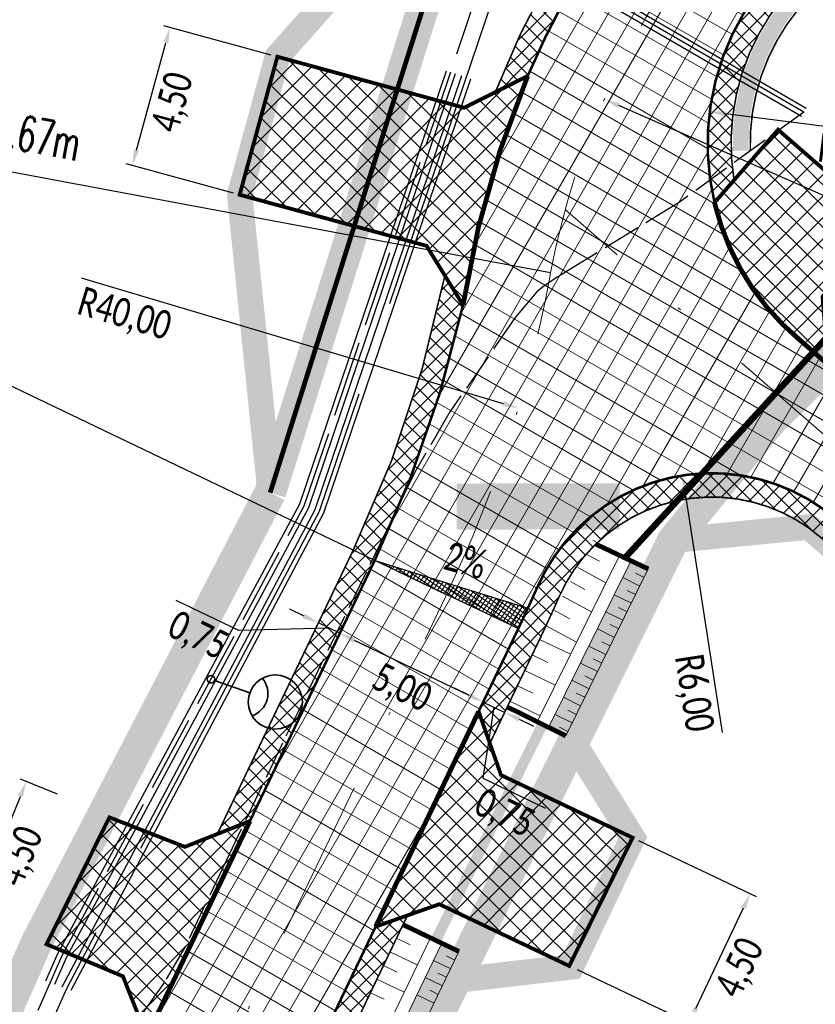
# Model space of a CAD drawing. Header units: metres. Extents: x 7443078 to 7443628, y 5636807 to 5637202.
# Tile 23 of 25: x 7443403 to 7443429, y 5637086 to 5637117. Entities that reach past the tile are written whole.
import ezdxf

# ---------------------------------------------------------------- set-up
doc = ezdxf.new("R2010")
doc.units = ezdxf.units.M
for name, pattern in [('1', [0]), ('1_OTWM', [1, 0.5, -0.5]), ('4', [2.5, 1.5, -1]), ('ACAD_ISO02W100', [15, 12, -3]), ('ACAD_ISO12W100', [21, 12, -3, 0, -3, 0, -3]), ('AUSGEZOGEN', [0]), ('BUW', [1.5, 1, -0.5]), ('CENTER2', [1.125, 0.75, -0.125, 0.125, -0.125]), ('DASHED2', [0.375, 0.25, -0.125]), ('Os drogi', [25.4, 12.7, -6.35, 0, -6.35])]:
    doc.linetypes.add(name, pattern=pattern)
doc.layers.get('Defpoints').update_dxf_attribs({"true_color": 0x999999})
for name, color, linetype in [('_kan_deszcz', 32, 'Continuous'), ('_LINIA PODZIAŁOWA', 5, 'Continuous'), ('H_zjazdy', 21, 'Continuous'), ('K_kraweżnika_najazdowy', 7, 'Continuous'), ('K_krawędź pobocza', 7, 'Continuous'), ('K_pkt charakter', 7, 'Continuous'), ('K_pobocze', 32, 'Continuous'), ('K_Przepust', 162, 'Continuous'), ('K_rama zjazdu', 7, 'Continuous'), ('K_rów', 7, 'Continuous'), ('K_Skarpa', 7, 'Continuous'), ('K_spadki poprzeczne', 175, 'Continuous'), ('K_wymiar', 7, 'Continuous')]:
    doc.layers.add(name, color=color, linetype=linetype)
for name, color, linetype, lineweight in [('ELEKTRYKA', 1, '4', 30), ('K_usuń', 1, 'Continuous', 70), ('Kolizja_demontaze', 30, 'ACAD_ISO02W100', 30), ('Proj_EN_trasa', 1, 'ACAD_ISO02W100', 30), ('Rury', 5, 'Continuous', 30)]:
    doc.layers.add(name, color=color, linetype=linetype, lineweight=lineweight)
doc.layers.add('H_jezdnia', color=7, linetype='Continuous', true_color=0xd4d4d4)
doc.styles.add('MAT', font='simplex.shx', dxfattribs={"width": 0.6})
doc.styles.add('sytuacja 500 opisy', font='calibri.ttf', dxfattribs={"width": 0.75, "height": 0.9})
doc.dimstyles.new('wymiarowanie sytuacja 500', dxfattribs={"dimtxt": 0.9, "dimasz": 0.5, "dimexe": 0.2, "dimexo": 0.2, "dimgap": 0.2, "dimtad": 4, "dimlfac": -1, "dimzin": 1, "dimtxsty": 'sytuacja 500 opisy', "dimcen": 0.5, "dimadec": 4, "dimazin": 1, "dimtfac": 1, "dimtmove": 1, "dimatfit": 3, "dimfxl": 0.2, "dimlwd": -1, "dimlwe": -1, "dimarcsym": 0})
pattern_1 = [(45.23201079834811, (0, 0), (-0.3381204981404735, 0.3353931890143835), []), (135.2320107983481, (0, 0), (-0.3353931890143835, -0.3381204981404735), [])]

# ---------------------------------------------------------------- blocks, each defined once
blk = doc.blocks.new('LATARNIAA')
at = {"layer": 'ELEKTRYKA', "linetype": '1', "lineweight": 35}
blk.add_lwpolyline([(7453534.790034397, 5581339.036248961), (7453535.455552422, 5581338.367791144)], dxfattribs=at)
for centre, radius in [((7453534.722882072, 5581339.103697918), 0.09517771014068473), ((7453535.935633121, 5581337.885589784), 0.680437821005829)]:
    blk.add_circle(centre, radius, dxfattribs=at)
blk.add_arc((7453535.325898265, 5581338.41324375), 0.5923903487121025, 263.4105708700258, 14.84474109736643, dxfattribs=at)
blk = doc.blocks.new('*D888')
at = {"layer": 'Defpoints', "color": 0, "lineweight": 13, "transparency": 16777216}
for p in [(7443424.333751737, 5637102.732115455), (7443425.24991942, 5637096.802474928)]:
    blk.add_point(p, dxfattribs=at)
at = {"layer": 'K_wymiar', "color": 0, "transparency": 16777216}
blk.add_line((7443425.583087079, 5637094.646139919), (7443424.410099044, 5637102.237978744), dxfattribs=at)
at = {"layer": 'K_wymiar', "color": 0, "lineweight": 13, "transparency": 16777216}
blk.add_solid([(7443424.492455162, 5637102.250703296), (7443424.327742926, 5637102.225254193), (7443424.333751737, 5637102.732115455)], dxfattribs=at)
at = {"layer": 'K_wymiar', "color": 0, "lineweight": 13, "transparency": 16777216, "insert": (7443424.628365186, 5637095.881557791), "char_height": 0.9, "attachment_point": 5, "rotation": 278.78311580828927, "style": 'sytuacja 500 opisy'}
blk.add_mtext('R6,00', dxfattribs=at)
blk = doc.blocks.new('*D889')
at = {"layer": 'Defpoints', "color": 0, "lineweight": 13, "transparency": 16777216}
for p in [(7443380.822321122, 5637116.255970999), (7443419.160708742, 5637104.846850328)]:
    blk.add_point(p, dxfattribs=at)
at = {"layer": 'K_wymiar', "color": 0, "transparency": 16777216}
blk.add_line((7443405.406513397, 5637108.939961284), (7443418.681478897, 5637104.989464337), dxfattribs=at)
at = {"layer": 'K_wymiar', "color": 0, "lineweight": 13, "transparency": 16777216}
blk.add_solid([(7443418.705247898, 5637105.069335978), (7443418.657709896, 5637104.909592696), (7443419.160708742, 5637104.846850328)], dxfattribs=at)
at = {"layer": 'K_wymiar', "color": 0, "lineweight": 13, "transparency": 16777216, "insert": (7443406.759423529, 5637107.749746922), "char_height": 0.9, "attachment_point": 5, "rotation": 343.42752127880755, "style": 'sytuacja 500 opisy'}
blk.add_mtext('R40,00', dxfattribs=at)
blk = doc.blocks.new('*D890')
at = {"layer": 'Defpoints', "color": 0, "lineweight": 13, "transparency": 16777216}
for p in [(7443421.863547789, 5637114.561344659), (7443444.751490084, 5637104.504401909)]:
    blk.add_point(p, dxfattribs=at)
at = {"layer": 'K_wymiar', "color": 0, "transparency": 16777216}
blk.add_line((7443439.105873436, 5637106.985081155), (7443422.321306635, 5637114.360205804), dxfattribs=at)
at = {"layer": 'K_wymiar', "color": 0, "lineweight": 13, "transparency": 16777216}
blk.add_solid([(7443422.354829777, 5637114.436498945), (7443422.287783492, 5637114.283912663), (7443421.863547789, 5637114.561344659)], dxfattribs=at)
at = {"layer": 'K_wymiar', "color": 0, "lineweight": 13, "transparency": 16777216, "insert": (7443437.304237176, 5637106.952174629), "char_height": 0.9, "attachment_point": 5, "rotation": 336.2793534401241, "style": 'sytuacja 500 opisy'}
blk.add_mtext('R25,00', dxfattribs=at)
blk = doc.blocks.new('*D891')
at = {"layer": 'Defpoints', "color": 0, "lineweight": 13, "transparency": 16777216}
for p in [(7443425.179425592, 5637114.165004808), (7443433.11557982, 5637113.156314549)]:
    blk.add_point(p, dxfattribs=at)
at = {"layer": 'K_wymiar', "color": 0, "transparency": 16777216}
blk.add_line((7443431.246291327, 5637113.393902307), (7443425.675435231, 5637114.101961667), dxfattribs=at)
at = {"layer": 'K_wymiar', "color": 0, "lineweight": 13, "transparency": 16777216}
blk.add_solid([(7443425.685942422, 5637114.18462994), (7443425.664928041, 5637114.019293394), (7443425.179425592, 5637114.165004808)], dxfattribs=at)
at = {"layer": 'K_wymiar', "color": 0, "lineweight": 13, "transparency": 16777216, "insert": (7443429.795306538, 5637112.817365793), "char_height": 0.9, "attachment_point": 5, "rotation": 352.7565084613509, "style": 'sytuacja 500 opisy'}
blk.add_mtext('R8,00', dxfattribs=at)
blk = doc.blocks.new('*D892')
at = {"layer": 'Defpoints', "color": 0, "lineweight": 13, "transparency": 16777216}
for p in [(7443413.557028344, 5637097.789008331), (7443418.054991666, 5637095.605191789), (7443418.066650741, 5637095.629539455)]:
    blk.add_point(p, dxfattribs=at)
at = {"layer": 'K_wymiar', "color": 0, "transparency": 16777216}
for p, q in [((7443413.470649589, 5637097.608623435), (7443413.458990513, 5637097.584275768)), ((7443413.996331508, 5637097.548713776), (7443417.604029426, 5637095.821138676)), ((7443417.980271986, 5637095.449154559), (7443417.968612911, 5637095.424806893))]:
    blk.add_line(p, q, dxfattribs=at)
at = {"layer": 'K_wymiar', "color": 0, "lineweight": 13, "transparency": 16777216}
for points in [[(7443414.032322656, 5637097.62387415), (7443413.96034036, 5637097.473553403), (7443413.545369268, 5637097.764660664)], [(7443417.640020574, 5637095.89629905), (7443417.568038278, 5637095.745978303), (7443418.054991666, 5637095.605191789)]]:
    blk.add_solid(points, dxfattribs=at)
at = {"layer": 'K_wymiar', "color": 0, "lineweight": 13, "transparency": 16777216, "insert": (7443415.474150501, 5637096.004077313), "char_height": 0.9, "attachment_point": 5, "rotation": 334.4121959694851, "style": 'sytuacja 500 opisy'}
blk.add_mtext('5,00', dxfattribs=at)
blk = doc.blocks.new('*D893')
at = {"layer": 'Defpoints', "color": 0, "lineweight": 13, "transparency": 16777216}
for p in [(7443418.054991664, 5637095.605191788), (7443418.731435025, 5637095.281271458), (7443418.73143502, 5637095.281271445)]:
    blk.add_point(p, dxfattribs=at)
at = {"layer": 'K_wymiar', "color": 0, "transparency": 16777216}
for p, q in [((7443417.604029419, 5637095.821138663), (7443417.153067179, 5637096.037085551)), ((7443418.393213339, 5637095.44323161), (7443418.044019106, 5637093.21040716)), ((7443418.054991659, 5637095.605191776), (7443418.73143502, 5637095.281271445)), ((7443418.054991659, 5637095.605191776), (7443418.73143502, 5637095.281271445)), ((7443419.182397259, 5637095.065324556), (7443419.633359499, 5637094.849377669)), ((7443418.044019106, 5637093.21040716), (7443420.012486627, 5637092.26779069))]:
    blk.add_line(p, q, dxfattribs=at)
at = {"layer": 'K_wymiar', "color": 0, "lineweight": 13, "transparency": 16777216}
for points in [[(7443417.640020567, 5637095.896299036), (7443417.568038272, 5637095.74597829), (7443418.054991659, 5637095.605191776)], [(7443419.218388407, 5637095.140484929), (7443419.14640611, 5637094.990164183), (7443418.73143502, 5637095.281271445)]]:
    blk.add_solid(points, dxfattribs=at)
at = {"layer": 'K_wymiar', "color": 0, "lineweight": 13, "transparency": 16777216, "insert": (7443418.7022229, 5637092.058250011), "char_height": 0.9, "attachment_point": 5, "rotation": 334.4121959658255, "style": 'sytuacja 500 opisy'}
blk.add_mtext('0,75', dxfattribs=at)
blk = doc.blocks.new('*D894')
at = {"layer": 'Defpoints', "color": 0, "lineweight": 13, "transparency": 16777216}
for p in [(7443412.782547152, 5637097.9081961), (7443412.8711007, 5637098.093122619), (7443413.458990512, 5637097.584275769)]:
    blk.add_point(p, dxfattribs=at)
at = {"layer": 'K_wymiar', "color": 0, "transparency": 16777216}
for p, q in [((7443410.371739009, 5637097.851987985), (7443408.403271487, 5637098.794604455)), ((7443412.42013846, 5637098.309069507), (7443411.96917622, 5637098.525016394)), ((7443412.868925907, 5637098.088580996), (7443412.957479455, 5637098.273507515)), ((7443413.20932238, 5637097.931162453), (7443410.371739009, 5637097.851987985)), ((7443413.54754406, 5637097.769202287), (7443412.8711007, 5637098.093122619)), ((7443413.54754406, 5637097.769202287), (7443412.8711007, 5637098.093122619)), ((7443413.545369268, 5637097.764660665), (7443413.633922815, 5637097.949587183)), ((7443413.9985063, 5637097.5532554), (7443414.44946854, 5637097.337308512))]:
    blk.add_line(p, q, dxfattribs=at)
at = {"layer": 'K_wymiar', "color": 0, "lineweight": 13, "transparency": 16777216}
for points in [[(7443412.456129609, 5637098.38422988), (7443412.384147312, 5637098.233909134), (7443412.8711007, 5637098.093122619)], [(7443414.034497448, 5637097.628415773), (7443413.962515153, 5637097.478095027), (7443413.54754406, 5637097.769202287)]]:
    blk.add_solid(points, dxfattribs=at)
at = {"layer": 'K_wymiar', "color": 0, "lineweight": 13, "transparency": 16777216, "insert": (7443409.061475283, 5637097.642447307), "char_height": 0.9, "attachment_point": 5, "rotation": 334.4121959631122, "style": 'sytuacja 500 opisy'}
blk.add_mtext('0,75', dxfattribs=at)
blk = doc.blocks.new('*D898')
at = {"layer": 'Defpoints', "color": 0, "lineweight": 13, "transparency": 16777216}
for p in [(7443422.757195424, 5637091.338942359), (7443426.458938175, 5637089.580514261), (7443420.826968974, 5637087.275539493)]:
    blk.add_point(p, dxfattribs=at)
at = {"layer": 'K_wymiar', "color": 0, "transparency": 16777216}
for p, q in [((7443422.937849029, 5637091.253127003), (7443426.639591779, 5637089.494698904)), ((7443424.743250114, 5637085.968745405), (7443426.244399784, 5637089.128880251)), ((7443421.007622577, 5637087.189724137), (7443424.709365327, 5637085.431296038))]:
    blk.add_line(p, q, dxfattribs=at)
at = {"layer": 'K_wymiar', "color": 0, "lineweight": 13, "transparency": 16777216}
for points in [[(7443426.169127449, 5637089.164636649), (7443426.319672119, 5637089.093123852), (7443426.458938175, 5637089.580514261)], [(7443424.667977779, 5637086.004501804), (7443424.818522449, 5637085.932989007), (7443424.528711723, 5637085.517111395)]]:
    blk.add_solid(points, dxfattribs=at)
at = {"layer": 'K_wymiar', "color": 0, "lineweight": 13, "transparency": 16777216, "insert": (7443426.17568808, 5637087.224909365), "char_height": 0.9, "attachment_point": 5, "rotation": 64.59101534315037, "style": 'sytuacja 500 opisy'}
blk.add_mtext('4,50', dxfattribs=at)
blk = doc.blocks.new('*D941')
at = {"layer": 'Defpoints', "color": 0, "lineweight": 13, "transparency": 16777216}
for p in [(7443390.892363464, 5637129.124486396), (7443587.129718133, 5636974.234523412)]:
    blk.add_point(p, dxfattribs=at)
at = {"layer": 'K_wymiar', "color": 0, "transparency": 16777216}
blk.add_line((7443574.808738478, 5636983.959461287), (7443586.737243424, 5636974.544303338), dxfattribs=at)
at = {"layer": 'K_wymiar', "color": 0, "lineweight": 13, "transparency": 16777216}
blk.add_solid([(7443586.788873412, 5636974.60971579), (7443586.685613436, 5636974.478890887), (7443587.129718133, 5636974.234523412)], dxfattribs=at)
at = {"layer": 'K_wymiar', "color": 0, "lineweight": 13, "transparency": 16777216, "insert": (7443575.836899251, 5636982.186236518), "char_height": 0.9, "attachment_point": 5, "rotation": 321.71600034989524, "style": 'sytuacja 500 opisy'}
blk.add_mtext('R250,00', dxfattribs=at)
blk = doc.blocks.new('*D996')
at = {"layer": 'Defpoints', "color": 0, "lineweight": 13, "transparency": 16777216}
for p in [(7443403.684433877, 5637093.103069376), (7443404.848418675, 5637092.631167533), (7443403.1576961, 5637088.460860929)]:
    blk.add_point(p, dxfattribs=at)
at = {"layer": 'K_wymiar', "color": 0, "transparency": 16777216}
for p, q in [((7443404.663071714, 5637092.706310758), (7443403.499086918, 5637093.178212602)), ((7443402.181569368, 5637089.396130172), (7443403.496575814, 5637092.639701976)), ((7443402.972349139, 5637088.536004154), (7443401.808364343, 5637089.007905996))]:
    blk.add_line(p, q, dxfattribs=at)
at = {"layer": 'K_wymiar', "color": 0, "lineweight": 13, "transparency": 16777216}
for points in [[(7443403.419347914, 5637092.671011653), (7443403.573803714, 5637092.608392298), (7443403.684433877, 5637093.103069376)], [(7443402.104341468, 5637089.427439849), (7443402.258797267, 5637089.364820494), (7443401.993711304, 5637088.932762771)]]:
    blk.add_solid(points, dxfattribs=at)
at = {"layer": 'K_wymiar', "color": 0, "lineweight": 13, "transparency": 16777216, "insert": (7443403.538650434, 5637090.73429375), "char_height": 0.9, "attachment_point": 5, "rotation": 67.9314191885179, "style": 'sytuacja 500 opisy'}
blk.add_mtext('4,50', dxfattribs=at)
blk = doc.blocks.new('*D997')
at = {"layer": 'Defpoints', "color": 0, "lineweight": 13, "transparency": 16777216}
for p in [(7443408.204898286, 5637116.820764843), (7443411.581602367, 5637115.898305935), (7443410.395731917, 5637111.557371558)]:
    blk.add_point(p, dxfattribs=at)
at = {"layer": 'K_wymiar', "color": 0, "transparency": 16777216}
for p, q in [((7443411.38867195, 5637115.951011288), (7443408.011967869, 5637116.873470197)), ((7443407.150791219, 5637112.962156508), (7443408.073134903, 5637116.338438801)), ((7443410.2028015, 5637111.610076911), (7443406.826097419, 5637112.532535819))]:
    blk.add_line(p, q, dxfattribs=at)
at = {"layer": 'K_wymiar', "color": 0, "lineweight": 13, "transparency": 16777216}
for points in [[(7443407.992747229, 5637116.360399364), (7443408.153522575, 5637116.316478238), (7443408.204898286, 5637116.820764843)], [(7443407.070403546, 5637112.984117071), (7443407.231178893, 5637112.940195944), (7443407.019027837, 5637112.479830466)]]:
    blk.add_solid(points, dxfattribs=at)
at = {"layer": 'K_wymiar', "color": 0, "lineweight": 13, "transparency": 16777216, "insert": (7443408.340164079, 5637114.451365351), "char_height": 0.9, "attachment_point": 5, "rotation": 74.72056860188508, "style": 'sytuacja 500 opisy'}
blk.add_mtext('4,50', dxfattribs=at)

msp = doc.modelspace()

# ---------------------------------------------------------------- hatches: boundary and pattern name
at = {"layer": 'H_jezdnia', "linetype": 'Continuous', "lineweight": 9, "true_color": 0xababab}
h = msp.add_hatch(dxfattribs=at)
h.set_pattern_fill('ANSI37', color=253, scale=0.22, angle=15)
h.set_pattern_definition([(59.99999999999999, (0, 0), (-0.6049187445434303, 0.34925), []), (150, (0, 0), (-0.34925, -0.6049187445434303), [])])
h.paths.add_polyline_path([(7443426.695767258, 5637117.929783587, -0.005512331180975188), (7443426.996149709, 5637118.324600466), (7443421.541029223, 5637119.253113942, 0.0963658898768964), (7443417.704368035, 5637109.476250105, -0.0662966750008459), (7443414.644489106, 5637100.059954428), (7443403.681386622, 5637077.165689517), (7443408.486364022, 5637075.623010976), (7443419.154111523, 5637097.900485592, 0.008467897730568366), (7443419.753721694, 5637099.209093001, -0.5061528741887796), (7443429.18885616, 5637101.328486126), (7443430.428540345, 5637100.249602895), (7443432.732997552, 5637102.88390677), (7443427.86366417, 5637107.121632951, -0.3918960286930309)])
at = {"layer": 'H_zjazdy', "linetype": 'Continuous', "lineweight": 9, "true_color": 0xff6666}
h = msp.add_hatch(dxfattribs=at)
h.set_pattern_fill('ANSI37', color=11, scale=0.15, angle=0.2320107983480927)
h.set_pattern_definition(pattern_1)
h.paths.add_polyline_path([(7443415.426536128, 5637114.847934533), (7443411.581602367, 5637115.898305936), (7443410.395731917, 5637111.557371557), (7443413.314578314, 5637110.759991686)])
h = msp.add_hatch(dxfattribs=at)
h.set_pattern_fill('ANSI37', color=11, scale=0.15, angle=0.2320107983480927)
h.set_pattern_definition(pattern_1)
edge = h.paths.add_edge_path()
edge.add_line((7443419.456046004, 5637115.292845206), (7443417.458455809, 5637114.292848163))
edge.add_line((7443417.458455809, 5637114.292848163), (7443415.426536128, 5637114.847934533))
edge.add_line((7443415.426536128, 5637114.847934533), (7443413.314578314, 5637110.759991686))
edge.add_line((7443413.314578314, 5637110.759991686), (7443416.272530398, 5637109.951928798))
edge.add_line((7443416.272530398, 5637109.951928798), (7443417.421788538, 5637108.087189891))
edge.add_arc((7443380.822321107, 5637116.255970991), 37.50000001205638, 347.4181452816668, 349.4121963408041)
edge.add_line((7443417.683864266, 5637109.365641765), (7443417.719691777, 5637109.557310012))
edge.add_arc((7443444.751490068, 5637104.504401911), 27.4999999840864, 156.9018741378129, 169.412196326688, ccw=False)
h = msp.add_hatch(dxfattribs=at)
h.set_pattern_fill('ANSI37', color=11, scale=0.15, angle=0.2320107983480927)
h.set_pattern_definition(pattern_1)
edge = h.paths.add_edge_path()
edge.add_line((7443427.330768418, 5637113.603511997), (7443425.332235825, 5637111.307110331))
edge.add_arc((7443433.115579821, 5637113.156314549), 7.999999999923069, 193.3648175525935, 228.9673148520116)
edge.add_line((7443427.86366417, 5637107.121632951), (7443428.444713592, 5637106.615952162))
edge.add_line((7443428.444713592, 5637106.615952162), (7443428.833789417, 5637107.040943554))
edge.add_line((7443428.833789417, 5637107.040943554), (7443428.729766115, 5637108.356380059))
edge.add_line((7443428.729766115, 5637108.356380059), (7443430.725276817, 5637110.649309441))
edge.add_line((7443430.725276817, 5637110.649309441), (7443427.330768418, 5637113.603511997))
h = msp.add_hatch(dxfattribs=at)
h.set_pattern_fill('ANSI37', color=11, scale=0.15, angle=0.2320107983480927)
h.set_pattern_definition(pattern_1)
h.paths.add_polyline_path([(7443419.036245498, 5637093.106463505), (7443418.617570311, 5637093.306949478), (7443417.912524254, 5637095.30767686), (7443414.67332094, 5637088.543243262), (7443416.674048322, 5637089.248289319), (7443417.039632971, 5637089.073226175)])
h = msp.add_hatch(dxfattribs=at)
h.set_pattern_fill('ANSI37', color=11, scale=0.15, angle=0.2320107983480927)
h.set_pattern_definition(pattern_1)
h.paths.add_polyline_path([(7443422.757195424, 5637091.338942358), (7443419.036245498, 5637093.106463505), (7443417.039632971, 5637089.073226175), (7443420.76113184, 5637087.306813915)])
h = msp.add_hatch(dxfattribs=at)
h.set_pattern_fill('ANSI37', color=11, scale=0.15, angle=0.2320107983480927)
h.set_pattern_definition(pattern_1)
h.paths.add_polyline_path([(7443410.719298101, 5637091.86297161), (7443408.672534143, 5637091.05139221), (7443406.297971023, 5637091.979463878), (7443404.3216809, 5637087.988959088), (7443406.723177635, 5637086.980547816), (7443407.474260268, 5637085.086353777)])
at = {"layer": 'K_rów', "lineweight": 9, "true_color": 0xb0b0b0}
h = msp.add_hatch(color=253, dxfattribs=at)
h.dxf.hatch_style = 1
h.paths.add_polyline_path([(7443422.706987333, 5637100.046070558), (7443423.249319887, 5637099.789197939), (7443420.651649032, 5637094.541798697), (7443420.113930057, 5637094.807990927)])
h = msp.add_hatch(color=253, dxfattribs=at)
h.dxf.hatch_style = 1
h.paths.add_polyline_path([(7443416.754309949, 5637088.02131055), (7443417.294809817, 5637087.760811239), (7443415.47131463, 5637083.977312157), (7443411.56382493, 5637075.869814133), (7443409.6100801, 5637071.81606511), (7443409.069580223, 5637072.076564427), (7443410.502326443, 5637075.049313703), (7443412.325821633, 5637078.832812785), (7443415.45181339, 5637085.318811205)])
at = {"layer": 'K_spadki poprzeczne', "lineweight": 5}
h = msp.add_hatch(dxfattribs=at)
h.set_pattern_fill('ANSI37', color=256, scale=0.03749999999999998, angle=460.8563497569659)
h.set_pattern_definition([(145.8563497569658, (10060007.83315395, 1735340.215897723), (-0.06682617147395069, -0.0985400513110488), []), (235.8563497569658, (10060007.83315395, 1735340.215897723), (0.0985400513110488, -0.06682617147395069), [])])
h.paths.add_polyline_path([(7443419.160595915, 5637097.913011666), (7443414.644489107, 5637100.059954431), (7443419.459457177, 5637098.552250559)])
at = {"layer": 'K_usuń', "linetype": 'ByBlock', "lineweight": 13}
h = msp.add_hatch(dxfattribs=at)
h.set_pattern_fill('ANSI37', color=34, scale=0.11, angle=0.1)
h.set_pattern_definition([(45.09999999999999, (0, 0), (-0.2473876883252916, 0.2465256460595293), []), (135.1, (0, 0), (-0.2465256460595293, -0.2473876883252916), [])])
h.paths.add_polyline_path([(7443415.673684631, 5637088.89576629), (7443414.67332094, 5637088.543243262), (7443408.486364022, 5637075.623010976), (7443409.207110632, 5637075.391609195)])
h.paths.add_polyline_path([(7443407.474260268, 5637085.086353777), (7443407.097591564, 5637086.036294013), (7443402.960640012, 5637077.397091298), (7443403.681386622, 5637077.165689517)])
h.paths.add_polyline_path([(7443417.421788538, 5637108.087189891), (7443416.851428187, 5637109.012633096, -0.06212846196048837), (7443413.968045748, 5637100.383874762), (7443409.692843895, 5637091.455963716), (7443410.719298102, 5637091.862971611), (7443414.644489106, 5637100.059954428, 0.05681015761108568)])
h.paths.add_polyline_path([(7443419.753721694, 5637099.209093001, -0.00846789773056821), (7443419.154111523, 5637097.900485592), (7443417.912524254, 5637095.30767686), (7443418.265047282, 5637094.307313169), (7443419.830554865, 5637097.576565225, 0.008467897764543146), (7443420.440746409, 5637098.908265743, -0.5061528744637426), (7443428.696489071, 5637100.762734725), (7443429.936173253, 5637099.683851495), (7443430.428540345, 5637100.249602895), (7443429.18885616, 5637101.328486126, 0.506152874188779)])
h.paths.add_polyline_path([(7443428.814201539, 5637107.288643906), (7443428.898636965, 5637106.220907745), (7443432.732997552, 5637102.88390677), (7443433.225364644, 5637103.449658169)])
h.paths.add_polyline_path([(7443434.374424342, 5637126.162211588, -0.4100909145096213), (7443440.308623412, 5637126.795518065), (7443440.775555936, 5637127.382437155, 0.4100909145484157), (7443433.794145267, 5637126.637370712), (7443427.343117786, 5637118.759175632, 0.006179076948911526), (7443426.996149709, 5637118.324600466), (7443427.83913718, 5637118.181115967)])
h.paths.add_polyline_path([(7443427.494251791, 5637117.759931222), (7443427.83913718, 5637118.181115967), (7443426.996149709, 5637118.324600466, 0.005512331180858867), (7443426.695767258, 5637117.929783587, 0.2215753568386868), (7443425.331473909, 5637111.310320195), (7443425.335257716, 5637111.310582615), (7443425.946091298, 5637112.012457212, -0.2147155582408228)])
h.paths.add_polyline_path([(7443421.302254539, 5637118.87045051), (7443421.234824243, 5637119.305232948), (7443420.741017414, 5637119.389283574, 0.04566961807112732), (7443418.437790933, 5637114.78310499), (7443419.456046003, 5637115.292845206, -0.03664810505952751)])
h.paths.add_polyline_path([(7443429.9608438, 5637129.848116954, 0.4104889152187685), (7443429.309045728, 5637136.843722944), (7443428.826536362, 5637136.269541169, -0.4104889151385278), (7443429.380564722, 5637130.323276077), (7443424.794948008, 5637124.72317854), (7443425.850386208, 5637124.828298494)])
h.paths.add_polyline_path([(7443421.127737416, 5637119.995715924, 0.006365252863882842), (7443420.741017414, 5637119.389283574), (7443421.234824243, 5637119.305232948)])
edge = h.paths.add_edge_path()
edge.add_arc((7443401.821224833, 5637054.884382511), 2.250000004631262, 152.3463416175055, 228.5599402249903)
edge.add_arc((7443401.82143448, 5637054.8841974), 2.250000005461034, 153.2309393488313, 228.5528183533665, ccw=False)
edge.add_arc((7443173.703576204, 5637169.960248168), 253.2500092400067, 333.2309392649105, 333.2388141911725)
edge = h.paths.add_edge_path()
edge.add_arc((7443173.703544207, 5637169.96017429), 252.5000061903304, 333.2302462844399, 334.4122141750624)
edge.add_arc((7443173.703586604, 5637169.960243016), 252.4999976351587, 333.2309392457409, 334.41219598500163, ccw=False)
edge.add_arc((7443401.821434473, 5637054.884197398), 3.000000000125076, 153.2309392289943, 153.2908001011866)
h.paths.add_polyline_path([(7443402.157944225, 5637062.407361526), (7443402.848289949, 5637062.112473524), (7443404.945831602, 5637066.492773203), (7443403.945467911, 5637066.140250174)])

# ---------------------------------------------------------------- linework, layer by layer
at = {"layer": '_kan_deszcz', "color": 7, "linetype": 'Os drogi', "lineweight": 9, "ltscale": 0.4, "flags": 128}
msp.add_lwpolyline([(7443612.1023176, 5637008.06121809), (7443592.59525582, 5636981.422275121, -0.02418699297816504), (7443577.387538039, 5636962.632595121), (7443464.637599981, 5636836.336237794, -0.4118223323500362), (7443446.361801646, 5636835.225649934), (7443333.471732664, 5636934.361613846, -0.3740638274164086), (7443331.363055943, 5636949.970935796), (7443370.561157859, 5637009.588886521, 0.03377031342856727), (7443393.784174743, 5637050.70886534), (7443416.899300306, 5637098.980219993, 0.06554346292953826), (7443420.141300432, 5637108.906286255), (7443420.177128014, 5637109.097954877, -0.1259941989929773), (7443425.408854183, 5637120.343039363), (7443435.002584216, 5637132.0592004)], format="xyb", dxfattribs=at)
msp.add_lwpolyline([(7443445.490902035, 5637089.460922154), (7443420.635187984, 5637111.092571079)], dxfattribs=at)
at = {"layer": '_LINIA PODZIAŁOWA', "color": 2, "linetype": 'AUSGEZOGEN', "ltscale": 0.25, "const_width": 1, "flags": 128}
for points in [[(7443425.492115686, 5637136.007337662), (7443436.85, 5637125.32), (7443438.99, 5637124.65), (7443440.536567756, 5637123.532578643), (7443449.59, 5637117.07), (7443446.16, 5637117.16), (7443429.43, 5637106.75), (7443427.09, 5637104.42), (7443424.03, 5637100.69), (7443420.04027099, 5637092.630587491), (7443414.05, 5637080.53), (7443407.29333105, 5637066.200209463), (7443401.14, 5637053.15), (7443398.47, 5637047.5), (7443393, 5637035.89), (7443389.262653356, 5637030.074483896), (7443375.996161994, 5637009.853237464), (7443369.570912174, 5637000.021396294), (7443359.542098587, 5636984.815207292), (7443351.22, 5636972.19), (7443343.36922157, 5636960.321252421), (7443334.26, 5636946.55), (7443334.88, 5636942.08), (7443355.93, 5636923.83), (7443381.05, 5636902.04), (7443431.83, 5636857.99), (7443455.15, 5636837.75), (7443459.41, 5636838.02), (7443478.745520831, 5636859.646036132), (7443491, 5636873.355), (7443500.42, 5636883.9), (7443509.741032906, 5636894.331041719), (7443523.185582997, 5636909.376655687), (7443537.2, 5636925.06), (7443541.2, 5636929.53), (7443561.26, 5636951.97), (7443578.12, 5636970.74), (7443581.409307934, 5636974.52060213), (7443594.962690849, 5636993.02762368), (7443604.96, 5637006.68), (7443604.4, 5637010.02)], [(7443425.492115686, 5637136.007337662), (7443426.446128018, 5637129.996064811), (7443416.668559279, 5637119.034114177), (7443411.354709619, 5637102.189978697), (7443411.354709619, 5637102.189978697)], [(7443411.354709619, 5637102.189978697), (7443404.00558939, 5637088.034177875), (7443399.034846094, 5637076.807477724), (7443391.993300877, 5637061.869450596), (7443385.45, 5637048), (7443382.51, 5637041.77), (7443378.2, 5637035.16), (7443370.372059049, 5637023.317816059), (7443356.412828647, 5637002.200158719), (7443339.572677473, 5636976.550471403), (7443323.42, 5636951.93)]]:
    msp.add_lwpolyline(points, dxfattribs=at)
at = {"layer": '_LINIA PODZIAŁOWA', "linetype": 'ACAD_ISO12W100', "ltscale": 0.25, "const_width": 0.15, "flags": 128}
msp.add_lwpolyline([(7443425.492115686, 5637136.007337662), (7443426.446128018, 5637129.996064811), (7443416.668559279, 5637119.034114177), (7443411.354709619, 5637102.189978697), (7443411.354709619, 5637102.189978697)], dxfattribs=at)
at = {"layer": '_LINIA PODZIAŁOWA', "color": 6, "linetype": 'BUW', "ltscale": 0.333, "const_width": 0.8, "flags": 128}
for points in [[(7443411.354709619, 5637102.189978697), (7443410.395731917, 5637111.557371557), (7443411.581602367, 5637115.898305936), (7443418.180586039, 5637123.35379337), (7443421.031540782, 5637126.835467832), (7443424.558826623, 5637127.880149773)], [(7443429.367477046, 5637106.747362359), (7443433.225364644, 5637103.449658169), (7443429.936173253, 5637099.683851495), (7443428.3, 5637101.11), (7443424.03, 5637100.69)], [(7443420.88831902, 5637094.343678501), (7443422.757195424, 5637091.338942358), (7443420.826968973, 5637087.275539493), (7443417.18042505, 5637086.85358407)]]:
    msp.add_lwpolyline(points, dxfattribs=at)
at = {"layer": 'K_kraweżnika_najazdowy', "color": 0, "linetype": 'DASHED2', "ltscale": 4, "const_width": 0.15}
for points in [[(7443419.456046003, 5637115.292845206, 0.05988530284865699), (7443417.421788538, 5637108.087189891, 2.665412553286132)], [(7443425.331473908, 5637111.310320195, 0.1630710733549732), (7443428.024355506, 5637106.981785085), (7443428.898636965, 5637106.220907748)]]:
    msp.add_lwpolyline(points, format="xyb", dxfattribs=at)
for points in [[(7443417.912524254, 5637095.30767686), (7443414.67332094, 5637088.543243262)], [(7443410.719298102, 5637091.862971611), (7443407.474260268, 5637085.086353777)]]:
    msp.add_lwpolyline(points, dxfattribs=at)
at = {"layer": 'K_krawędź pobocza', "color": 76, "linetype": 'CENTER2', "ltscale": 3, "const_width": 0.08, "flags": 128}
for points in [[(7443425.331473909, 5637111.310320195, -0.2215753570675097), (7443426.695767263, 5637117.929783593, -0.011691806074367), (7443427.343117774, 5637118.759175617), (7443433.794145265, 5637126.63737071, -0.4100909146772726), (7443440.775555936, 5637127.382437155), (7443440.775555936, 5637127.382437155)], [(7443421.302254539, 5637118.87045051, 0.03664810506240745), (7443419.456046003, 5637115.292845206)], [(7443410.719298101, 5637091.86297161), (7443414.644489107, 5637100.059954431, 0.05681015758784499), (7443417.421788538, 5637108.087189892, 0.05681015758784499)], [(7443417.421788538, 5637108.087189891, -0.05681015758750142), (7443414.644489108, 5637100.059954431), (7443410.719298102, 5637091.862971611)], [(7443417.912524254, 5637095.30767686), (7443419.154111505, 5637097.900485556, 0.008467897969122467), (7443419.753721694, 5637099.209093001, -0.5061528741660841), (7443429.18885616, 5637101.328486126), (7443430.428540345, 5637100.249602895)]]:
    msp.add_lwpolyline(points, format="xyb", dxfattribs=at)
msp.add_lwpolyline([(7443407.184671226, 5637072.904683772), (7443414.67332094, 5637088.543243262)], dxfattribs=at)
at = {"layer": 'K_pkt charakter', "linetype": 'Continuous', "lineweight": -3}
for p, q in [((7443420.177128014, 5637109.097954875), (7443392.510401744, 5637114.269537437)), ((7443416.899300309, 5637098.98022), (7443386.416259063, 5637113.577256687))]:
    msp.add_line(p, q, dxfattribs=at)
at = {"layer": 'K_pobocze', "linetype": 'ByBlock', "ltscale": 4, "const_width": 0.05}
for points in [[(7443425.946091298, 5637112.012457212, -0.2147155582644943), (7443427.494251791, 5637117.759931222), (7443434.374424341, 5637126.162211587, -0.4100909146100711), (7443440.308623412, 5637126.795518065)], [(7443421.127737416, 5637119.995715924, 0.05205000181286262), (7443418.437790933, 5637114.783104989, 0.05205000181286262)], [(7443418.437790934, 5637114.78310499, -0.05205000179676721), (7443421.127737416, 5637119.995715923, -0.05205000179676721)], [(7443416.851428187, 5637109.012633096, -0.06212846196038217), (7443413.968045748, 5637100.383874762), (7443409.692843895, 5637091.455963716)], [(7443409.692843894, 5637091.455963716), (7443413.968045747, 5637100.383874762, 0.06212846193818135), (7443416.851428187, 5637109.012633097, 0.06212846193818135)], [(7443418.265047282, 5637094.307313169), (7443419.830554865, 5637097.576565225, 0.008467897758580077), (7443420.440746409, 5637098.908265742, -0.5061528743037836), (7443428.696489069, 5637100.762734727), (7443429.936173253, 5637099.683851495)]]:
    msp.add_lwpolyline(points, format="xyb", dxfattribs=at)
for points in [[(7443412.145797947, 5637096.578471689), (7443409.692843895, 5637091.455963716)], [(7443407.537194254, 5637071.904320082), (7443415.673684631, 5637088.89576629)]]:
    msp.add_lwpolyline(points, dxfattribs=at)
at = {"layer": 'K_Przepust', "linetype": '1_OTWM', "lineweight": 5, "const_width": 0.5, "flags": 128}
msp.add_lwpolyline([(7443426.157311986, 5637112.940103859, -0.1816442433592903), (7443427.726363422, 5637117.569867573), (7443433.161423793, 5637124.207332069), (7443438.640045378, 5637125.409714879)], format="xyb", dxfattribs=at)
at = {"layer": 'K_Przepust', "lineweight": 5, "ltscale": 3, "const_width": 0.05, "flags": 128}
msp.add_lwpolyline([(7443426.457152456, 5637112.949886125, -0.1816442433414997), (7443427.958475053, 5637117.379803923), (7443433.327516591, 5637123.936644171), (7443438.704355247, 5637125.116688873)], format="xyb", dxfattribs=at)
at = {"layer": 'K_Przepust', "linetype": 'DASHED2', "lineweight": 5, "ltscale": 3, "flags": 128}
for points, const_width in [([(7443422.513810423, 5637100.137567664), (7443431.666094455, 5637110.134698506)], 0.2), ([(7443416.563334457, 5637088.111084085), (7443419.919099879, 5637094.889864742)], 0.33)]:
    msp.add_lwpolyline(points, dxfattribs=dict(at, const_width=const_width))
at = {"layer": 'K_Przepust', "const_width": 0.15, "flags": 128}
for points in [[(7443423.249319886, 5637099.789197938), (7443421.596007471, 5637100.572279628)], [(7443420.651649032, 5637094.541798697), (7443418.813154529, 5637095.451926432)], [(7443417.294809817, 5637087.760811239), (7443415.53397137, 5637088.604002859)]]:
    msp.add_lwpolyline(points, dxfattribs=at)
at = {"layer": 'K_rama zjazdu', "const_width": 0.12, "flags": 128}
for points in [[(7443417.421788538, 5637108.087189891), (7443416.272530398, 5637109.951928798), (7443410.395731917, 5637111.557371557), (7443411.581602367, 5637115.898305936), (7443417.458455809, 5637114.292848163), (7443419.456046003, 5637115.292845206)], [(7443428.898636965, 5637106.220907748), (7443428.729766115, 5637108.356380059), (7443430.725276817, 5637110.649309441), (7443427.330768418, 5637113.603511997), (7443425.335257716, 5637111.310582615), (7443425.331473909, 5637111.310320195)], [(7443414.67332094, 5637088.543243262), (7443416.674048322, 5637089.248289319), (7443420.76113184, 5637087.306813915), (7443422.757195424, 5637091.338942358), (7443418.617570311, 5637093.306949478), (7443417.912524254, 5637095.30767686)], [(7443407.474260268, 5637085.086353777), (7443406.723177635, 5637086.980547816), (7443404.3216809, 5637087.988959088), (7443406.297971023, 5637091.979463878), (7443408.672534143, 5637091.05139221), (7443410.7192981, 5637091.86297161)]]:
    msp.add_lwpolyline(points, dxfattribs=at)
at = {"layer": 'K_rów', "lineweight": 9, "flags": 128}
for points in [[(7443419.75545074, 5637094.985452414), (7443422.353121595, 5637100.232851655)], [(7443420.113930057, 5637094.807990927), (7443422.711600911, 5637100.055390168)], [(7443420.651649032, 5637094.541798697), (7443423.249319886, 5637099.789197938)], [(7443416.393976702, 5637088.194976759), (7443408.687582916, 5637072.205280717)], [(7443416.754309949, 5637088.021310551), (7443409.047916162, 5637072.031614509)], [(7443417.294809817, 5637087.760811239), (7443409.588416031, 5637071.771115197)]]:
    msp.add_lwpolyline(points, dxfattribs=at)
at = {"layer": 'K_Skarpa', "lineweight": 9}
for p, q in [((7443421.504229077, 5637100.694022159), (7443422.353121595, 5637100.232851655)), ((7443421.273643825, 5637100.2695759), (7443421.709111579, 5637100.033003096)), ((7443423.249319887, 5637099.789197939), (7443422.711600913, 5637100.05539017)), ((7443421.037071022, 5637099.834108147), (7443421.918641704, 5637099.355184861)), ((7443422.983127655, 5637099.251478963), (7443422.445408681, 5637099.517671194)), ((7443423.116223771, 5637099.520338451), (7443422.847364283, 5637099.653434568)), ((7443420.797609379, 5637099.393322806), (7443421.253859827, 5637099.145459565)), ((7443422.850031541, 5637098.982619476), (7443422.581172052, 5637099.115715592)), ((7443420.549746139, 5637098.937072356), (7443421.465405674, 5637098.439629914)), ((7443422.716935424, 5637098.713759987), (7443422.179216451, 5637098.979952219)), ((7443422.583839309, 5637098.4449005), (7443422.314979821, 5637098.577996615)), ((7443420.301024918, 5637098.479242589), (7443420.778955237, 5637098.219601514)), ((7443422.450743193, 5637098.176041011), (7443421.913024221, 5637098.442233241)), ((7443420.041383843, 5637098.00131227), (7443420.992603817, 5637097.484551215)), ((7443422.184550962, 5637097.638322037), (7443421.646831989, 5637097.904514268)), ((7443422.317647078, 5637097.907181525), (7443422.04878759, 5637098.04027764)), ((7443419.830554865, 5637097.576565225), (7443420.806744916, 5637097.109108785)), ((7443421.918358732, 5637097.100603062), (7443421.380639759, 5637097.366795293)), ((7443422.051454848, 5637097.36946255), (7443421.782595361, 5637097.502558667)), ((7443419.596826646, 5637097.088470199), (7443420.088839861, 5637096.852865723)), ((7443421.785262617, 5637096.831743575), (7443421.516403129, 5637096.964839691)), ((7443421.652166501, 5637096.562884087), (7443421.114447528, 5637096.829076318)), ((7443419.361222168, 5637096.596456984), (7443420.324591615, 5637096.135139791)), ((7443421.519070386, 5637096.2940246), (7443421.250210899, 5637096.427120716)), ((7443419.130563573, 5637096.114772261), (7443419.614710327, 5637095.882934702)), ((7443421.38597427, 5637096.025165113), (7443420.848255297, 5637096.291357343)), ((7443421.119782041, 5637095.487446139), (7443420.582063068, 5637095.753638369)), ((7443421.252878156, 5637095.756305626), (7443420.984018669, 5637095.889401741)), ((7443418.898726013, 5637095.630625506), (7443419.849461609, 5637095.175358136)), ((7443420.85358981, 5637094.949727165), (7443420.315870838, 5637095.215919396)), ((7443420.986685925, 5637095.218586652), (7443420.717826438, 5637095.351682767)), ((7443420.720493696, 5637094.680867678), (7443420.451634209, 5637094.813963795)), ((7443415.535059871, 5637088.606275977), (7443416.393976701, 5637088.194976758)), ((7443415.329410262, 5637088.176817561), (7443415.758166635, 5637087.971504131)), ((7443417.294809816, 5637087.760811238), (7443416.754309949, 5637088.02131055)), ((7443415.124096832, 5637087.748061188), (7443415.980850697, 5637087.337797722)), ((7443417.034310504, 5637087.220311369), (7443416.493810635, 5637087.48081068)), ((7443417.164560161, 5637087.490561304), (7443416.894310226, 5637087.620810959)), ((7443414.9189651, 5637087.319684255), (7443415.346673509, 5637087.114872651)), ((7443416.904060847, 5637086.950061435), (7443416.633810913, 5637087.080311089)), ((7443414.714153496, 5637086.891975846), (7443415.568749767, 5637086.482745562)), ((7443416.773811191, 5637086.679811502), (7443416.233311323, 5637086.940310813)), ((7443414.509538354, 5637086.46467771), (7443414.9362014, 5637086.260366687)), ((7443416.643561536, 5637086.409561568), (7443416.373311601, 5637086.539811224)), ((7443416.513311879, 5637086.139311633), (7443415.97281201, 5637086.399810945))]:
    msp.add_line(p, q, dxfattribs=at)
at = {"layer": 'K_spadki poprzeczne', "flags": 128}
msp.add_lwpolyline([(7443419.160595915, 5637097.913011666), (7443414.644489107, 5637100.059954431), (7443419.459457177, 5637098.552250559), (7443419.160595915, 5637097.913011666)], dxfattribs=at)
at = {"layer": 'K_wymiar', "color": 2, "lineweight": 13, "const_width": 1.45, "flags": 128}
msp.add_lwpolyline([(7443422.346284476, 5637101.762914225), (7443417.220814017, 5637101.750501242)], dxfattribs=at)
at = {"layer": 'Kolizja_demontaze', "color": 30, "ltscale": 0.1}
msp.add_lwpolyline([(7443428.14116987, 5637114.155502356), (7443424.200615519, 5637111.298709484), (7443421.11, 5637109.41), (7443420.727745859, 5637109.172256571), (7443420.29, 5637108.9), (7443419.91, 5637108.64), (7443419.74, 5637108.5), (7443419.06, 5637107.7), (7443417.01, 5637104.73), (7443415.89, 5637102.81), (7443415.015, 5637100.994999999), (7443411.74391075, 5637094.3105283), (7443409.970000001, 5637090.609999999), (7443408.69, 5637087.93), (7443408.03, 5637086.8), (7443406.049999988, 5637083.969999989), (7443402.887055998, 5637077.135532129), (7443400.72061578, 5637072.089545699), (7443396.38220082, 5637062.70747807), (7443391.670491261, 5637053.545158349), (7443388.1, 5637046.79)], dxfattribs=at)
at = {"layer": 'Proj_EN_trasa', "color": 3}
msp.add_line((7443418.876098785, 5637119.361894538), (7443428.065848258, 5637114.025784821), dxfattribs=at)
at = {"layer": 'Proj_EN_trasa', "color": 1, "ltscale": 0.2}
msp.add_lwpolyline([(7443307.258370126, 5636933.875554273), (7443319.97952837, 5636954.427014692), (7443323.527582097, 5636951.152436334), (7443339.990886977, 5636976.276426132), (7443355.19758511, 5636999.455002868), (7443370.789167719, 5637023.042098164), (7443378.617973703, 5637034.885590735), (7443382.947561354, 5637041.525631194), (7443392.442103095, 5637061.64890632), (7443399.233219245, 5637074.930902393), (7443404.814070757, 5637087.638992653), (7443412.429116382, 5637101.779922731), (7443412.429116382, 5637101.779922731), (7443418.76471644, 5637120.533879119), (7443424.950000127, 5637127.387055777)], dxfattribs=at)
at = {"layer": 'Proj_EN_trasa', "color": 1}
msp.add_lwpolyline([(7443428.141169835, 5637114.155502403), (7443418.951420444, 5637119.491612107), (7443412.895424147, 5637101.599486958), (7443404.944130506, 5637086.589576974), (7443399.690191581, 5637074.747367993), (7443394.452684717, 5637064.482881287), (7443391.552223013, 5637058.591082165), (7443386.132851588, 5637047.104956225)], dxfattribs=at)
at = {"layer": 'Rury', "color": 5}
for p, q in [((7443419.026742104, 5637119.621329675), (7443428.216491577, 5637114.285219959)), ((7443418.876098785, 5637119.361894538), (7443428.065848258, 5637114.025784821))]:
    msp.add_line(p, q, dxfattribs=at)
at = {"layer": 'Rury', "ltscale": 0.2}
for points in [[(7443404.298463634, 5637086.837552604), (7443404.674178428, 5637087.693123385), (7443412.289224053, 5637101.834053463), (7443412.289224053, 5637101.834053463), (7443416.897949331, 5637115.451235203)], [(7443404.578471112, 5637086.729868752), (7443404.953963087, 5637087.59197414), (7443412.569008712, 5637101.725791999), (7443412.569008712, 5637101.725791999), (7443417.187701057, 5637115.371477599)]]:
    msp.add_lwpolyline(points, dxfattribs=at)
at = {"layer": 'Rury'}
for points in [[(7443417.374224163, 5637115.29930329), (7443412.755531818, 5637101.65361769), (7443404.804238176, 5637086.643707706)], [(7443417.654008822, 5637115.191041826), (7443413.035316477, 5637101.545356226), (7443405.084022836, 5637086.535446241)]]:
    msp.add_lwpolyline(points, dxfattribs=at)

# ---------------------------------------------------------------- block references
at = {"layer": 'ELEKTRYKA', "color": 1, "lineweight": 40, "xscale": 1.249999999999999, "yscale": 1.249999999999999, "zscale": 1.249999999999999, "rotation": 25.65378525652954}
msp.add_blockref('LATARNIAA', (2065318.502639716, -4685455.893679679), dxfattribs=at)

# ---------------------------------------------------------------- texts
at = {"layer": 'K_pkt charakter', "linetype": 'Continuous', "lineweight": -3, "insert": (7443392.669536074, 5637114.976088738), "char_height": 1.1, "attachment_point": 7, "rotation": 349.4122146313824, "style": 'MAT'}
msp.add_mtext('KŁK/PŁK: R=40m L=10.67m', dxfattribs=at)
at = {"layer": 'K_spadki poprzeczne', "insert": (7443417.498618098, 5637100.054636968), "char_height": 0.8999999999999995, "attachment_point": 5, "rotation": 344.33958879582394, "style": 'sytuacja 500 opisy'}
msp.add_mtext('2%', dxfattribs=at)

# ---------------------------------------------------------------- dimensions: what is measured, and where the dimension line sits
at = {"layer": 'K_wymiar', "lineweight": 13}
for center, mpoint, picture, middle in [((7443390.892363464, 5637129.124486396), (7443587.129718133, 5636974.234523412), '*D941', (7443576.304595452, 5636982.778782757)), ((7443380.822321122, 5637116.255970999), (7443419.160708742, 5637104.846850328), '*D889', (7443406.974737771, 5637108.473273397)), ((7443444.751490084, 5637104.504401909), (7443421.863547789, 5637114.561344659), '*D890', (7443437.60791043, 5637107.64328485)), ((7443433.11557982, 5637113.156314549), (7443425.179425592, 5637114.165004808), '*D891', (7443429.890487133, 5637113.566225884)), ((7443425.24991942, 5637096.802474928), (7443424.333751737, 5637102.732115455), '*D888', (7443425.374397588, 5637095.996824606))]:
    dim = msp.add_radius_dim(center=center, mpoint=mpoint, dimstyle='wymiarowanie sytuacja 500', dxfattribs=at)
    dim.commit()
    dim.dimension.update_dxf_attribs({"geometry": picture, "text_midpoint": middle, "dimtype": 164})
for p1, p2, distance, picture, middle in [((7443410.395731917, 5637111.557371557), (7443411.581602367, 5637115.898305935), 3.5004372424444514, '*D997', (7443408.340164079, 5637114.451365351)), ((7443413.557028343, 5637097.789008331), (7443418.066650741, 5637095.629539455), -0.026995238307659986, '*D892', (7443415.474150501, 5637096.004077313)), ((7443418.054991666, 5637095.605191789), (7443418.731435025, 5637095.281271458), -1.3770918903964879e-08, '*D893', (7443417.898374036, 5637092.443179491)), ((7443403.157696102, 5637088.460860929), (7443404.848418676, 5637092.631167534), 1.2560063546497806, '*D996', (7443403.538650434, 5637090.73429375)), ((7443420.826968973, 5637087.275539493), (7443422.757195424, 5637091.338942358), -4.098166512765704, '*D898', (7443426.17568808, 5637087.224909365))]:
    dim = msp.add_aligned_dim(p1=p1, p2=p2, distance=distance, dimstyle='wymiarowanie sytuacja 500', dxfattribs=at)
    dim.commit()
    dim.dimension.update_dxf_attribs({"geometry": picture, "text_midpoint": middle})
dim = msp.add_linear_dim(base=(7443412.8711007, 5637098.093122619), p1=(7443413.458990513, 5637097.584275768), p2=(7443412.782547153, 5637097.9081961), angle=154.41219596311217, dimstyle='wymiarowanie sytuacja 500', dxfattribs=at)
dim.commit()
dim.dimension.update_dxf_attribs({"geometry": '*D894', "text_midpoint": (7443410.191354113, 5637097.93836674), "dimtype": 161})

doc.saveas('drawing.dxf')
